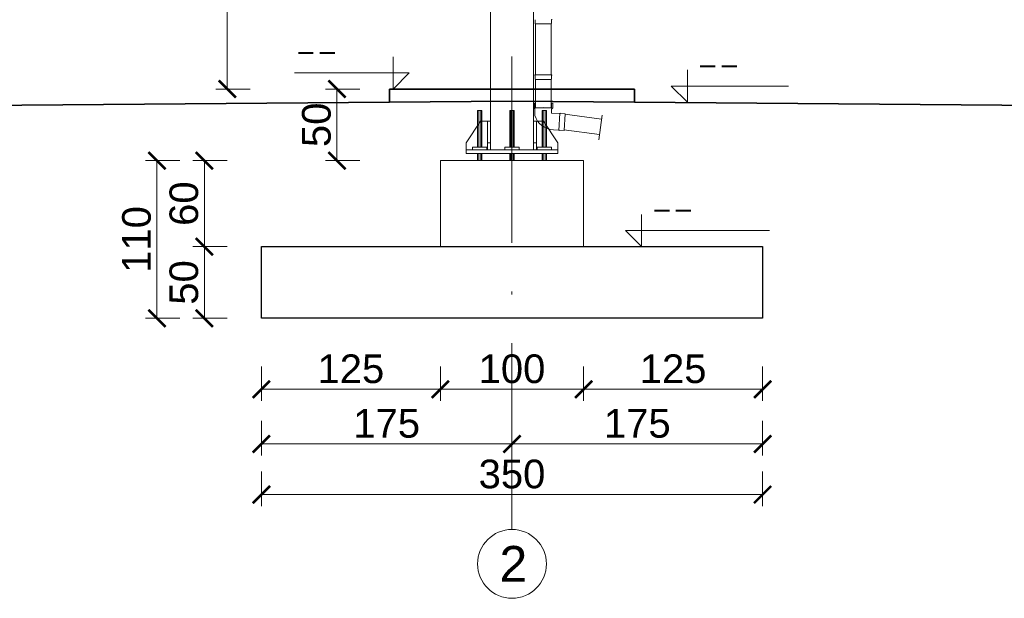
# Model space of a CAD drawing. Extents: x 256490 to 7565828, y -103950 to 5881792.
# Tile 94 of 101: x 271368 to 278243, y 18230 to 22268. Entities that reach past the tile are written whole.
import ezdxf

# ---------------------------------------------------------------- set-up
doc = ezdxf.new("R2010")
doc.units = 0
doc.header["$MEASUREMENT"] = 0
doc.linetypes.add('DASHDOT', pattern=[20, 13, -3.4, 0.2, -3.4])
for name, color, linetype in [('100_rzut_okna', 1, 'Continuous'), ('OSIE - OPIS', 7, 'Continuous'), ('xxOś 2_rysunek_Widok ogólny_Dimension_', 7, 'Continuous')]:
    doc.layers.add(name, color=color, linetype=linetype)
for name, color, linetype, lineweight in [('CZ-CI', 142, 'Continuous', 9), ('CZ-GR', 14, 'Continuous', 30), ('elementy wyposażenia', 95, 'Continuous', 15), ('gruby', 7, 'Continuous', 35), ('linii', 7, 'Continuous', 15), ('LINII OPIS', 7, 'Continuous', 9), ('OSIE', 7, 'Continuous', 5)]:
    doc.layers.add(name, color=color, linetype=linetype, lineweight=lineweight)
doc.layers.add('wymiary', color=7, linetype='Continuous', lineweight=5, true_color=0x7f7f7f)
doc.styles.add('ARIAL', font='arial.ttf')
doc.styles.add('RBCS_dim1', font='simplex.shx', dxfattribs={"width": 0.9, "oblique": 5, "height": 3})
doc.dimstyles.new('mosstowy 1-100', dxfattribs={"dimscale": 20, "dimtxt": 10, "dimasz": 6, "dimexe": 4, "dimexo": 4, "dimgap": 2, "dimtad": 1, "dimdec": 0, "dimlfac": 0.1, "dimtxsty": 'ARIAL', "dimblk": 'ARCHTICK', "dimcen": 4, "dimclrd": 256, "dimclre": 256, "dimclrt": 7, "dimadec": 0, "dimazin": 0, "dimtfac": 1, "dimtdec": 0, "dimtmove": 1, "dimatfit": 3, "dimfxl": 8, "dimfxlon": 1, "dimlwd": -1, "dimlwe": 9, "dimarcsym": 0})

# ---------------------------------------------------------------- blocks, each defined once
blk = doc.blocks.new('_ArchTick')
at = {"layer": '100_rzut_okna', "color": 0, "linetype": 'Continuous', "const_width": 0.15}
blk.add_lwpolyline([(-0.5, -0.5), (0.5, 0.5)], dxfattribs=at)
blk = doc.blocks.new('*D567')
at = {"layer": 'Defpoints', "color": 0}
for p in [(273670, 26434.6), (272817.6, 21784.6), (273950.4, 21784.6)]:
    blk.add_point(p, dxfattribs=at)
at = {"layer": 'wymiary', "lineweight": 9}
for p, q in [((272977.6, 26434.6), (272737.6, 26434.6)), ((272977.6, 21784.6), (272737.6, 21784.6))]:
    blk.add_line(p, q, dxfattribs=at)
at = {"layer": 'wymiary'}
blk.add_line((272817.6, 26434.6), (272817.6, 21784.6), dxfattribs=at)
at = {"layer": 'wymiary', "xscale": 120, "yscale": 120, "zscale": 120}
for p, rotation in [((272817.6, 26434.6), 90), ((272817.6, 21784.6), 270)]:
    blk.add_blockref('_ArchTick', p, dxfattribs=dict(at, rotation=rotation))
at = {"layer": 'wymiary', "color": 7, "insert": (272675.5, 24109.6), "char_height": 200, "attachment_point": 5, "rotation": 90, "style": 'ARIAL'}
blk.add_mtext('465', dxfattribs=at)
blk = doc.blocks.new('GFGFDGDG')
at = {"layer": 'LINII OPIS'}
for p, q in [((119259.4, 32629.4), (119259.4, 32404.4)), ((119259.4, 32629.4), (119259.4, 32404.4)), ((119259.4, 32404.4), (119146.9, 32516.9)), ((119146.9, 32516.9), (119259.4, 32516.9)), ((119259.4, 32404.4), (119146.9, 32516.9)), ((119146.9, 32516.9), (119259.4, 32516.9)), ((119259.4, 32516.9), (119806.9, 32516.9)), ((119259.4, 32516.9), (120153.6, 32516.9))]:
    blk.add_line(p, q, dxfattribs=at)
at = {"layer": 'xxOś 2_rysunek_Widok ogólny_Dimension_', "color": 6, "style": 'RBCS_dim1', "oblique": 5, "width": 0.9}
blk.add_text('--', height=150, dxfattribs=at).set_placement((119320.9, 32591.9))
blk = doc.blocks.new('FGDFGDFGDF')
at = {"layer": 'CZ-CI', "linetype": 'Continuous'}
for p, q in [((310576.8, 19100), (310576.8, 24029.2)), ((310876.8, 19100), (310876.8, 24029.2)), ((310516.8, 19176), (310486.8, 19176)), ((310486.8, 18920), (310486.8, 19176)), ((310494.3, 18920), (310494.3, 19176)), ((310509.3, 18920), (310509.3, 19176)), ((310516.8, 18920), (310516.8, 19176)), ((310741.8, 19176), (310711.8, 19176)), ((310711.8, 18920), (310711.8, 19176)), ((310719.3, 18920), (310719.3, 19176)), ((310734.3, 18920), (310734.3, 19176)), ((310741.8, 18920), (310741.8, 19176)), ((310966.8, 19176), (310936.8, 19176)), ((310936.8, 18920), (310936.8, 19176)), ((310944.3, 18920), (310944.3, 19176)), ((310959.3, 18920), (310959.3, 19176)), ((310966.8, 18920), (310966.8, 19176)), ((310406.8, 18950), (310506.8, 19100)), ((310506.8, 19100), (310556.8, 19100)), ((310576.8, 19100), (310556.8, 19100)), ((310556.8, 19100), (310556.8, 18900)), ((310576.8, 18900), (310576.8, 19100)), ((310896.8, 19100), (310876.8, 19100)), ((310876.8, 19100), (310876.8, 18900)), ((310896.8, 18900), (310896.8, 19100)), ((310946.8, 19100), (310896.8, 19100)), ((311046.8, 18950), (310946.8, 19100)), ((310406.8, 18900), (310406.8, 18950)), ((310551.8, 18920), (310451.8, 18920)), ((310451.8, 18920), (310451.8, 18900)), ((310551.8, 18915), (310556.8, 18920)), ((310551.8, 18900), (310551.8, 18920)), ((310556.8, 18950), (310576.8, 18950)), ((310776.8, 18920), (310676.8, 18920)), ((310676.8, 18920), (310676.8, 18900)), ((310776.8, 18900), (310776.8, 18920)), ((310876.8, 18950), (310896.8, 18950)), ((310896.8, 18920), (310901.8, 18915)), ((311001.8, 18920), (310901.8, 18920)), ((310901.8, 18920), (310901.8, 18900)), ((311001.8, 18900), (311001.8, 18920)), ((311046.8, 18900), (311046.8, 18950)), ((311046.8, 18900), (310406.8, 18900)), ((310406.8, 18900), (310406.8, 18875)), ((310406.8, 18875), (311046.8, 18875)), ((310486.8, 18825), (310486.8, 18875)), ((310494.3, 18825), (310494.3, 18875)), ((310509.3, 18825), (310509.3, 18875)), ((310516.8, 18825), (310516.8, 18875)), ((310711.8, 18825), (310711.8, 18875)), ((310719.3, 18825), (310719.3, 18875)), ((310734.3, 18825), (310734.3, 18875)), ((310741.8, 18825), (310741.8, 18875)), ((310936.8, 18825), (310936.8, 18875)), ((310944.3, 18825), (310944.3, 18875)), ((310959.3, 18825), (310959.3, 18875)), ((310966.8, 18825), (310966.8, 18875)), ((311046.8, 18875), (311046.8, 18900)), ((311226.8, 18825), (310226.8, 18825)), ((310226.8, 18825), (310226.8, 18225)), ((311226.8, 18225), (311226.8, 18825))]:
    blk.add_line(p, q, dxfattribs=at)
at = {"layer": 'CZ-GR', "linetype": 'Continuous'}
for p, q in [((308976.8, 18225), (311226.8, 18225)), ((308976.8, 17725), (308976.8, 18225)), ((311226.8, 18225), (312476.8, 18225)), ((312476.8, 18225), (312476.8, 17725)), ((312476.8, 17725), (308976.8, 17725))]:
    blk.add_line(p, q, dxfattribs=at)
blk = doc.blocks.new('*D1663')
at = {"layer": 'Defpoints', "color": 0}
for p in [(274805.4, 20134.6), (273055.4, 20053.5), (274805.4, 19307.9)]:
    blk.add_point(p, dxfattribs=at)
at = {"layer": 'wymiary', "lineweight": 9}
for p, q in [((273055.4, 19467.9), (273055.4, 19227.9)), ((274805.4, 19467.9), (274805.4, 19227.9))]:
    blk.add_line(p, q, dxfattribs=at)
at = {"layer": 'wymiary'}
blk.add_line((273055.4, 19307.9), (274805.4, 19307.9), dxfattribs=at)
at = {"layer": 'wymiary', "xscale": 120, "yscale": 120, "zscale": 120, "rotation": 180}
blk.add_blockref('_ArchTick', (273055.4, 19307.9), dxfattribs=at)
at = {"layer": 'wymiary', "xscale": 120, "yscale": 120, "zscale": 120}
blk.add_blockref('_ArchTick', (274805.4, 19307.9), dxfattribs=at)
at = {"layer": 'wymiary', "color": 7, "insert": (273930.4, 19450), "char_height": 200, "attachment_point": 5, "style": 'ARIAL'}
blk.add_mtext('175', dxfattribs=at)
blk = doc.blocks.new('*D1664')
at = {"layer": 'Defpoints', "color": 0}
for p in [(274805.4, 20134.6), (276555.4, 20134.6), (276555.4, 19307.9)]:
    blk.add_point(p, dxfattribs=at)
at = {"layer": 'wymiary', "lineweight": 9}
for p, q in [((274805.4, 19467.9), (274805.4, 19227.9)), ((276555.4, 19467.9), (276555.4, 19227.9))]:
    blk.add_line(p, q, dxfattribs=at)
at = {"layer": 'wymiary'}
blk.add_line((274805.4, 19307.9), (276555.4, 19307.9), dxfattribs=at)
at = {"layer": 'wymiary', "xscale": 120, "yscale": 120, "zscale": 120, "rotation": 180}
blk.add_blockref('_ArchTick', (274805.4, 19307.9), dxfattribs=at)
at = {"layer": 'wymiary', "xscale": 120, "yscale": 120, "zscale": 120}
blk.add_blockref('_ArchTick', (276555.4, 19307.9), dxfattribs=at)
at = {"layer": 'wymiary', "color": 7, "insert": (275680.4, 19450), "char_height": 200, "attachment_point": 5, "style": 'ARIAL'}
blk.add_mtext('175', dxfattribs=at)
blk = doc.blocks.new('*D1665')
at = {"layer": 'Defpoints', "color": 0}
for p in [(273055.4, 19953.5), (274305.4, 19953.5), (274305.4, 19688.9)]:
    blk.add_point(p, dxfattribs=at)
at = {"layer": 'wymiary', "lineweight": 9}
for p, q in [((273055.4, 19848.9), (273055.4, 19608.9)), ((274305.4, 19848.9), (274305.4, 19608.9))]:
    blk.add_line(p, q, dxfattribs=at)
at = {"layer": 'wymiary'}
blk.add_line((273055.4, 19688.9), (274305.4, 19688.9), dxfattribs=at)
at = {"layer": 'wymiary', "xscale": 120, "yscale": 120, "zscale": 120, "rotation": 180}
blk.add_blockref('_ArchTick', (273055.4, 19688.9), dxfattribs=at)
at = {"layer": 'wymiary', "xscale": 120, "yscale": 120, "zscale": 120}
blk.add_blockref('_ArchTick', (274305.4, 19688.9), dxfattribs=at)
at = {"layer": 'wymiary', "color": 7, "insert": (273680.4, 19831), "char_height": 200, "attachment_point": 5, "style": 'ARIAL'}
blk.add_mtext('125', dxfattribs=at)
blk = doc.blocks.new('*D1666')
at = {"layer": 'Defpoints', "color": 0}
for p in [(274305.4, 19953.5), (275305.4, 19953.5), (275305.4, 19688.9)]:
    blk.add_point(p, dxfattribs=at)
at = {"layer": 'wymiary', "lineweight": 9}
for p, q in [((274305.4, 19848.9), (274305.4, 19608.9)), ((275305.4, 19848.9), (275305.4, 19608.9))]:
    blk.add_line(p, q, dxfattribs=at)
at = {"layer": 'wymiary'}
blk.add_line((274305.4, 19688.9), (275305.4, 19688.9), dxfattribs=at)
at = {"layer": 'wymiary', "xscale": 120, "yscale": 120, "zscale": 120, "rotation": 180}
blk.add_blockref('_ArchTick', (274305.4, 19688.9), dxfattribs=at)
at = {"layer": 'wymiary', "xscale": 120, "yscale": 120, "zscale": 120}
blk.add_blockref('_ArchTick', (275305.4, 19688.9), dxfattribs=at)
at = {"layer": 'wymiary', "color": 7, "insert": (274805.4, 19831), "char_height": 200, "attachment_point": 5, "style": 'ARIAL'}
blk.add_mtext('100', dxfattribs=at)
blk = doc.blocks.new('*D1667')
at = {"layer": 'Defpoints', "color": 0}
for p in [(276555.4, 20284.6), (275305.4, 19953.5), (276555.4, 19688.9)]:
    blk.add_point(p, dxfattribs=at)
at = {"layer": 'wymiary', "lineweight": 9}
for p, q in [((275305.4, 19848.9), (275305.4, 19608.9)), ((276555.4, 19848.9), (276555.4, 19608.9))]:
    blk.add_line(p, q, dxfattribs=at)
at = {"layer": 'wymiary'}
blk.add_line((275305.4, 19688.9), (276555.4, 19688.9), dxfattribs=at)
at = {"layer": 'wymiary', "xscale": 120, "yscale": 120, "zscale": 120, "rotation": 180}
blk.add_blockref('_ArchTick', (275305.4, 19688.9), dxfattribs=at)
at = {"layer": 'wymiary', "xscale": 120, "yscale": 120, "zscale": 120}
blk.add_blockref('_ArchTick', (276555.4, 19688.9), dxfattribs=at)
at = {"layer": 'wymiary', "color": 7, "insert": (275930.4, 19831), "char_height": 200, "attachment_point": 5, "style": 'ARIAL'}
blk.add_mtext('125', dxfattribs=at)
blk = doc.blocks.new('*D1668')
at = {"layer": 'Defpoints', "color": 0}
for p in [(276555.4, 20134.6), (273055.4, 20053.5), (276555.4, 18954.5)]:
    blk.add_point(p, dxfattribs=at)
at = {"layer": 'wymiary', "lineweight": 9}
for p, q in [((273055.4, 19114.5), (273055.4, 18874.5)), ((276555.4, 19114.5), (276555.4, 18874.5))]:
    blk.add_line(p, q, dxfattribs=at)
at = {"layer": 'wymiary'}
blk.add_line((273055.4, 18954.5), (276555.4, 18954.5), dxfattribs=at)
at = {"layer": 'wymiary', "xscale": 120, "yscale": 120, "zscale": 120, "rotation": 180}
blk.add_blockref('_ArchTick', (273055.4, 18954.5), dxfattribs=at)
at = {"layer": 'wymiary', "xscale": 120, "yscale": 120, "zscale": 120}
blk.add_blockref('_ArchTick', (276555.4, 18954.5), dxfattribs=at)
at = {"layer": 'wymiary', "color": 7, "insert": (274805.4, 19096.7), "char_height": 200, "attachment_point": 5, "style": 'ARIAL'}
blk.add_mtext('350', dxfattribs=at)
blk = doc.blocks.new('*D1669')
at = {"layer": 'Defpoints', "color": 0}
for p in [(273814.4, 21284.6), (272657.3, 20684.6), (273814.4, 20684.6)]:
    blk.add_point(p, dxfattribs=at)
at = {"layer": 'wymiary', "lineweight": 9}
for p, q in [((272817.3, 21284.6), (272577.3, 21284.6)), ((272817.3, 20684.6), (272577.3, 20684.6))]:
    blk.add_line(p, q, dxfattribs=at)
at = {"layer": 'wymiary'}
blk.add_line((272657.3, 21284.6), (272657.3, 20684.6), dxfattribs=at)
at = {"layer": 'wymiary', "xscale": 120, "yscale": 120, "zscale": 120}
for p, rotation in [((272657.3, 21284.6), 90), ((272657.3, 20684.6), 270)]:
    blk.add_blockref('_ArchTick', p, dxfattribs=dict(at, rotation=rotation))
at = {"layer": 'wymiary', "color": 7, "insert": (272515.1, 20984.6), "char_height": 200, "attachment_point": 5, "rotation": 90, "style": 'ARIAL'}
blk.add_mtext('60', dxfattribs=at)
blk = doc.blocks.new('*D1670')
at = {"layer": 'Defpoints', "color": 0}
for p in [(273814.4, 20684.6), (272657.3, 20184.6), (273179.4, 20184.6)]:
    blk.add_point(p, dxfattribs=at)
at = {"layer": 'wymiary', "lineweight": 9}
for p, q in [((272817.3, 20684.6), (272577.3, 20684.6)), ((272817.3, 20184.6), (272577.3, 20184.6))]:
    blk.add_line(p, q, dxfattribs=at)
at = {"layer": 'wymiary'}
blk.add_line((272657.3, 20684.6), (272657.3, 20184.6), dxfattribs=at)
at = {"layer": 'wymiary', "xscale": 120, "yscale": 120, "zscale": 120}
for p, rotation in [((272657.3, 20684.6), 90), ((272657.3, 20184.6), 270)]:
    blk.add_blockref('_ArchTick', p, dxfattribs=dict(at, rotation=rotation))
at = {"layer": 'wymiary', "color": 7, "insert": (272515.1, 20434.6), "char_height": 200, "attachment_point": 5, "rotation": 90, "style": 'ARIAL'}
blk.add_mtext('50', dxfattribs=at)
blk = doc.blocks.new('*D1671')
at = {"layer": 'Defpoints', "color": 0}
for p in [(273814.4, 21284.6), (272326.5, 20184.6), (273179.4, 20184.6)]:
    blk.add_point(p, dxfattribs=at)
at = {"layer": 'wymiary', "lineweight": 9}
for p, q in [((272486.5, 21284.6), (272246.5, 21284.6)), ((272486.5, 20184.6), (272246.5, 20184.6))]:
    blk.add_line(p, q, dxfattribs=at)
at = {"layer": 'wymiary'}
blk.add_line((272326.5, 21284.6), (272326.5, 20184.6), dxfattribs=at)
at = {"layer": 'wymiary', "xscale": 120, "yscale": 120, "zscale": 120}
for p, rotation in [((272326.5, 21284.6), 90), ((272326.5, 20184.6), 270)]:
    blk.add_blockref('_ArchTick', p, dxfattribs=dict(at, rotation=rotation))
at = {"layer": 'wymiary', "color": 7, "insert": (272184.4, 20734.6), "char_height": 200, "attachment_point": 5, "rotation": 90, "style": 'ARIAL'}
blk.add_mtext('110', dxfattribs=at)
blk = doc.blocks.new('*D1681')
at = {"layer": 'Defpoints', "color": 0}
for p in [(273582.8, 21784.6), (274305.4, 21784.6), (274305.4, 21284.6)]:
    blk.add_point(p, dxfattribs=at)
at = {"layer": 'wymiary', "lineweight": 9}
for p, q in [((273742.8, 21784.6), (273502.8, 21784.6)), ((273742.8, 21284.6), (273502.8, 21284.6))]:
    blk.add_line(p, q, dxfattribs=at)
at = {"layer": 'wymiary'}
blk.add_line((273582.8, 21284.6), (273582.8, 21784.6), dxfattribs=at)
at = {"layer": 'wymiary', "xscale": 120, "yscale": 120, "zscale": 120}
for p, rotation in [((273582.8, 21784.6), 90), ((273582.8, 21284.6), 270)]:
    blk.add_blockref('_ArchTick', p, dxfattribs=dict(at, rotation=rotation))
at = {"layer": 'wymiary', "color": 7, "insert": (273440.7, 21534.6), "char_height": 200, "attachment_point": 5, "rotation": 90, "style": 'ARIAL'}
blk.add_mtext('50', dxfattribs=at)

msp = doc.modelspace()

# ---------------------------------------------------------------- linework, layer by layer
at = {"layer": 'elementy wyposażenia', "color": 252, "true_color": 0x919191}
for p, q in [((274966.7, 22268.3), (274966.7, 22241.9)), ((274966.7, 22241.9), (274969.6, 22238.5)), ((274969, 22239.8), (275078.5, 22239.6)), ((274969.6, 22238.5), (274969.3, 21884.3)), ((275078.8, 21884.1), (275079.1, 22238.3)), ((275079.1, 22238.3), (275082, 22241.8)), ((275082, 22241.8), (275082.1, 22268.2)), ((275083.7, 21884.1), (274964.4, 21884.3)), ((274966.4, 21879.5), (274966.3, 21853.1)), ((275081.7, 21852.9), (275081.7, 21879.3)), ((274966.3, 21853.1), (274969.3, 21849.6)), ((274969.3, 21849.6), (274969.2, 21773.3)), ((274969.3, 21850.9), (274969.3, 21850.9)), ((274969.3, 21850.9), (275078.8, 21850.7)), ((275078.8, 21849.4), (275081.7, 21852.9)), ((274969.2, 21773.3), (274969.1, 21653)), ((275023.6, 21657.5), (275023.6, 21657.5)), ((275139.7, 21615.1), (275133.3, 21495.9)), ((275431, 21574), (275174, 21608.3)), ((275411.9, 21431.1), (275434.7, 21602)), ((275168.2, 21499), (275416.6, 21466.1))]:
    msp.add_line(p, q, dxfattribs=at)
at = {"layer": 'elementy wyposażenia'}
msp.add_line((275078.6, 21652.8), (275078.8, 21849.4), dxfattribs=at)
at = {"layer": 'elementy wyposażenia', "color": 252, "true_color": 0x919191, "flags": 128}
msp.add_lwpolyline([(275096.1, 21499.1), (275169.8, 21495.2), (275176, 21611.8), (275081.8, 21616.2), (275081.9, 21644.8), (275090.1, 21652.7), (275090.4, 21686.3), (275082.1, 21686.3), (275082, 21652.8), (274965.2, 21653), (274965.3, 21686.5), (274957.5, 21686.5), (274957.2, 21653), (274964.9, 21645.2), (274964.8, 21600.9)], dxfattribs=at)
at = {"layer": 'elementy wyposażenia', "color": 252, "true_color": 0x919191}
for centre, radius, start, end in [((275073.5, 22274.6), 10.7, 323.1182, 351.28739), ((274975, 21885.8), 10.7, 188.553, 216.72218), ((275073.2, 21885.7), 10.7, 323.1182, 351.28739), ((275103.8, 21644.7), 145.8, 197.50609, 266.96008), ((275137.5, 21604.6), 10.7, 50.1182, 78.28739), ((275132.2, 21506.5), 10.7, 275.553, 303.72218)]:
    msp.add_arc(centre, radius, start, end, dxfattribs=at)
at = {"layer": 'gruby'}
for p, q in [((273950.4, 21784.6, 0), (273950.4, 21692.4, 0)), ((273950.4, 21784.6), (275660.4, 21784.6)), ((275660.4, 21692.4, 0), (275660.4, 21784.6, 0))]:
    msp.add_line(p, q, dxfattribs=at)
at = {"layer": 'gruby', "elevation": 0}
for points in [[(274805.4, 21699.3), (261405.4, 21589.9)], [(274805.4, 21699.3), (288205.4, 21589.9)]]:
    msp.add_lwpolyline(points, dxfattribs=at)
at = {"layer": 'LINII OPIS'}
for p, q in [((273975.7, 22009.6), (273975.7, 21784.6)), ((273975.7, 22009.6), (273975.7, 21784.6)), ((273975.7, 21897.1), (273286.2, 21897.1)), ((273975.7, 21897.1), (273428.2, 21897.1)), ((273975.7, 21784.6), (274088.2, 21897.1)), ((274088.2, 21897.1), (273975.7, 21897.1)), ((273975.7, 21784.6), (274088.2, 21897.1)), ((274088.2, 21897.1), (273975.7, 21897.1)), ((276030.1, 21917.4, 0), (276030.1, 21692.4, 0)), ((276030.1, 21917.4, 0), (276030.1, 21692.4, 0)), ((276030.1, 21692.4, 0), (275917.6, 21804.9, 0)), ((275917.6, 21804.9, 0), (276030.1, 21804.9, 0)), ((276030.1, 21804.9, 0), (276577.6, 21804.9, 0)), ((276030.1, 21804.9, 0), (276736.5, 21804.9, 0))]:
    msp.add_line(p, q, dxfattribs=at)
at = {"layer": 'OSIE', "linetype": 'DASHDOT', "ltscale": 100}
msp.add_line((274805.4, 18710.6), (274805.4, 26548.6), dxfattribs=at)
at = {"layer": 'OSIE'}
msp.add_circle((274805.4, 18470.5), 240.1, dxfattribs=at)

# ---------------------------------------------------------------- block references
at = {"layer": 'linii'}
for name, p in [('FGDFGDFGDF', (-35921.4, 2459.6)), ('GFGFDGDG', (156450.4, -11719.8))]:
    msp.add_blockref(name, p, dxfattribs=at)

# ---------------------------------------------------------------- texts
at = {"layer": 'OSIE - OPIS', "style": 'ARIAL'}
msp.add_text('2', height=250, dxfattribs=at).set_placement((274717.9, 18345.5))
at = {"layer": 'xxOś 2_rysunek_Widok ogólny_Dimension_', "color": 6, "style": 'RBCS_dim1', "oblique": 5, "width": 0.9}
for p in [(273284.9, 21972.1), (276091.6, 21879.9, 0)]:
    msp.add_text('--', height=150, dxfattribs=at).set_placement(p)

# ---------------------------------------------------------------- dimensions: what is measured, and where the dimension line sits
at = {"layer": 'wymiary'}
for base, p1, p2, picture, middle in [((272817.6, 21784.6), (273670, 26434.6), (273950.4, 21784.6), '*D567', (272675.5, 24109.6)), ((273582.8, 21784.6), (274305.4, 21284.6), (274305.4, 21784.6), '*D1681', (273440.7, 21534.6))]:
    dim = msp.add_linear_dim(base=base, p1=p1, p2=p2, angle=90, dimstyle='mosstowy 1-100', override={"dimblk": 'ArchTick'}, dxfattribs=at)
    dim.commit()
    dim.dimension.update_dxf_attribs({"geometry": picture, "text_midpoint": middle})
for base, p1, picture, middle in [((272326.5, 20184.6), (273814.4, 21284.6), '*D1671', (272184.4, 20734.6)), ((272657.3, 20184.6), (273814.4, 20684.6), '*D1670', (272515.1, 20434.6))]:
    dim = msp.add_linear_dim(base=base, p1=p1, p2=(273179.4, 20184.6), angle=90, dimstyle='mosstowy 1-100', dxfattribs=at)
    dim.commit()
    dim.dimension.update_dxf_attribs({"geometry": picture, "text_midpoint": middle})
dim = msp.add_linear_dim(base=(272657.3, 20684.6), p1=(273814.4, 21284.6), p2=(273814.4, 20684.6), angle=90, dimstyle='mosstowy 1-100', dxfattribs=at)
dim.commit()
dim.dimension.update_dxf_attribs({"geometry": '*D1669', "text_midpoint": (272657.3, 20984.6), "dimtype": 160})
for base, p1, p2, picture, middle in [((276555.4, 19688.9), (275305.4, 19953.5), (276555.4, 20284.6), '*D1667', (275930.4, 19831)), ((274805.4, 19307.9), (273055.4, 20053.5), (274805.4, 20134.6), '*D1663', (273930.4, 19450)), ((276555.4, 18954.5), (273055.4, 20053.5), (276555.4, 20134.6), '*D1668', (274805.4, 19096.7)), ((276555.4, 19307.9), (274805.4, 20134.6), (276555.4, 20134.6), '*D1664', (275680.4, 19450)), ((274305.4, 19688.9), (273055.4, 19953.5), (274305.4, 19953.5), '*D1665', (273680.4, 19831)), ((275305.4, 19688.9), (274305.4, 19953.5), (275305.4, 19953.5), '*D1666', (274805.4, 19831))]:
    dim = msp.add_linear_dim(base=base, p1=p1, p2=p2, dimstyle='mosstowy 1-100', dxfattribs=at)
    dim.commit()
    dim.dimension.update_dxf_attribs({"geometry": picture, "text_midpoint": middle})

doc.saveas('drawing.dxf')
